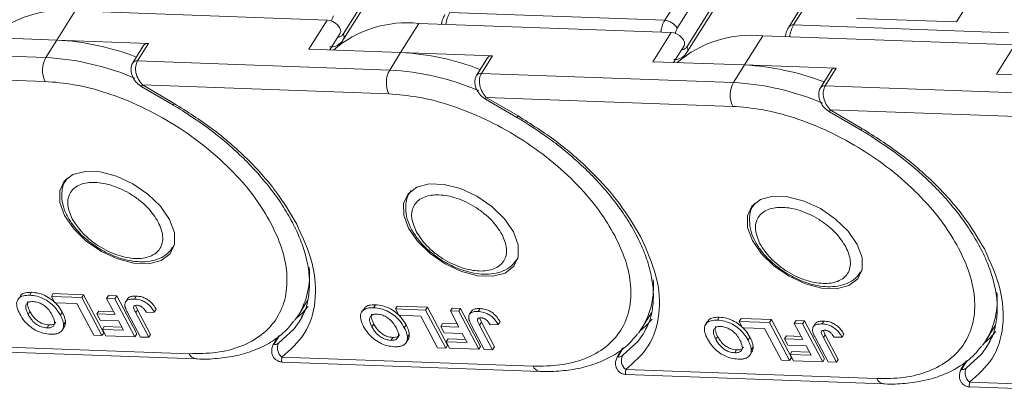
# Model space of a CAD drawing. Header units: millimetres. Extents: x 3455 to 3957, y 2 to 354.
# Tile 27 of 33: x 3802 to 3838, y 264 to 278. Entities that reach past the tile are written whole.
import ezdxf

# ---------------------------------------------------------------- set-up
doc = ezdxf.new("R2010")
doc.units = ezdxf.units.MM

msp = doc.modelspace()

# ---------------------------------------------------------------- linework, layer by layer
at = {"color": 7, "linetype": 'Continuous', "lineweight": 15}
for p, q in [((3838.02, 298.341), (3825.365, 278.152)), ((3825.825, 277.863), (3838.481, 298.053)), ((3842.542, 298.098), (3829.886, 277.908)), ((3830.065, 277.982), (3842.72, 298.171)), ((3826.3, 297.842), (3813.645, 277.653)), ((3813.657, 277.46), (3826.312, 297.65)), ((3838.833, 297.388), (3826.178, 277.199)), ((3826.19, 277.006), (3838.845, 297.196)), ((3837.131, 279.899), (3835.999, 278.093)), ((3803.208, 277.433), (3803.874, 278.496)), ((3803.874, 278.496), (3813.064, 278.163)), ((3813.064, 278.163), (3812.398, 277.1)), ((3825.365, 278.152), (3817.532, 278.436)), ((3832.364, 278.224), (3835.999, 278.093)), ((3815.741, 276.979), (3816.407, 278.042)), ((3816.407, 278.042), (3825.597, 277.709)), ((3837.898, 277.698), (3830.065, 277.982)), ((3799.865, 277.554), (3803.208, 277.433)), ((3803.208, 277.433), (3802.809, 276.796)), ((3806.552, 277.312), (3803.208, 277.433)), ((3813.154, 277.073), (3813.536, 277.682)), ((3825.597, 277.709), (3824.931, 276.646)), ((3828.274, 276.525), (3828.94, 277.588)), ((3828.94, 277.588), (3838.129, 277.255)), ((3802.809, 276.796), (3793.619, 277.129)), ((3806.373, 277.239), (3805.974, 276.601)), ((3806.152, 276.675), (3806.552, 277.312)), ((3812.398, 277.1), (3815.741, 276.979)), ((3825.687, 276.619), (3826.069, 277.228)), ((3838.129, 277.255), (3837.463, 276.192)), ((3815.741, 276.979), (3815.341, 276.342)), ((3819.085, 276.858), (3815.741, 276.979)), ((3818.906, 276.785), (3818.506, 276.147)), ((3818.685, 276.22), (3819.085, 276.858)), ((3815.341, 276.342), (3806.152, 276.675)), ((3824.931, 276.646), (3828.274, 276.525)), ((3828.274, 276.525), (3827.874, 275.887)), ((3831.617, 276.404), (3828.274, 276.525)), ((3831.218, 275.766), (3831.617, 276.404)), ((3793.798, 276.253), (3802.777, 275.927)), ((3827.874, 275.887), (3818.685, 276.22)), ((3831.439, 276.331), (3831.039, 275.693)), ((3837.463, 276.192), (3840.807, 276.071)), ((3806.303, 275.733), (3807.462, 275.057)), ((3806.33, 275.799), (3807.488, 275.123)), ((3806.33, 275.799), (3815.31, 275.473)), ((3840.407, 275.433), (3831.218, 275.766)), ((3818.836, 275.278), (3819.994, 274.603)), ((3818.863, 275.345), (3820.021, 274.669)), ((3818.863, 275.345), (3827.843, 275.019)), ((3831.369, 274.824), (3832.527, 274.149)), ((3831.396, 274.89), (3832.554, 274.215)), ((3831.396, 274.89), (3840.376, 274.565)), ((3803.551, 272.348), (3803.589, 272.404)), ((3803.583, 272.398), (3803.553, 272.351)), ((3816.084, 271.894), (3816.122, 271.95)), ((3816.116, 271.944), (3816.086, 271.897)), ((3828.617, 271.44), (3828.655, 271.496)), ((3828.648, 271.49), (3828.619, 271.443)), ((3807.457, 269.904), (3807.487, 269.951)), ((3819.99, 269.45), (3820.02, 269.497)), ((3832.523, 268.996), (3832.553, 269.043)), ((3802.221, 268.139), (3802.288, 268.245)), ((3803.015, 268.093), (3803.081, 268.199)), ((3803.015, 268.093), (3804.12, 268.053)), ((3803.137, 267.862), (3803.015, 268.093)), ((3803.081, 268.199), (3804.186, 268.159)), ((3804.186, 268.159), (3804.12, 268.053)), ((3804.186, 268.159), (3804.92, 266.774)), ((3805.022, 268.02), (3805.089, 268.126)), ((3805.089, 268.126), (3805.39, 268.116)), ((3805.39, 268.116), (3805.323, 268.009)), ((3805.39, 268.116), (3806.124, 266.73)), ((3806.1, 268.107), (3806.034, 268.001)), ((3803.941, 267.833), (3803.137, 267.862)), ((3804.552, 266.679), (3803.941, 267.833)), ((3804.12, 268.053), (3804.854, 266.668)), ((3805.022, 268.02), (3805.323, 268.009)), ((3805.333, 267.434), (3805.022, 268.02)), ((3805.323, 268.009), (3806.057, 266.624)), ((3805.801, 268.028), (3805.734, 267.922)), ((3806.092, 267.746), (3806.15, 267.609)), ((3812.016, 267.416), (3812.349, 267.946)), ((3814.754, 267.685), (3814.821, 267.791)), ((3815.548, 267.639), (3815.614, 267.745)), ((3815.614, 267.745), (3816.719, 267.705)), ((3802.161, 267.44), (3802.227, 267.546)), ((3803.405, 267.516), (3803.339, 267.41)), ((3804.736, 267.564), (3804.67, 267.458)), ((3804.792, 267.227), (3804.67, 267.458)), ((3804.67, 267.458), (3805.333, 267.434)), ((3804.736, 267.564), (3805.274, 267.545)), ((3806.257, 266.617), (3805.794, 267.49)), ((3806.083, 267.503), (3806.15, 267.609)), ((3806.083, 267.503), (3806.558, 266.606)), ((3806.15, 267.609), (3806.625, 266.712)), ((3806.47, 267.515), (3806.762, 267.522)), ((3806.829, 267.628), (3806.762, 267.522)), ((3812.016, 267.416), (3811.877, 267.216)), ((3812.16, 267.377), (3812.047, 267.175)), ((3814.387, 267.633), (3814.32, 267.527)), ((3815.548, 267.639), (3816.652, 267.599)), ((3815.67, 267.408), (3815.548, 267.639)), ((3816.473, 267.379), (3815.67, 267.408)), ((3817.085, 266.225), (3816.473, 267.379)), ((3816.719, 267.705), (3816.652, 267.599)), ((3816.652, 267.599), (3817.386, 266.214)), ((3816.719, 267.705), (3817.453, 266.32)), ((3817.555, 267.566), (3817.621, 267.672)), ((3817.555, 267.566), (3817.856, 267.555)), ((3817.865, 266.98), (3817.555, 267.566)), ((3817.621, 267.672), (3817.923, 267.661)), ((3817.923, 267.661), (3817.856, 267.555)), ((3817.856, 267.555), (3818.59, 266.17)), ((3817.923, 267.661), (3818.657, 266.276)), ((3818.334, 267.574), (3818.267, 267.468)), ((3818.633, 267.653), (3818.566, 267.547)), ((3824.549, 266.962), (3824.882, 267.492)), ((3802.853, 266.949), (3802.919, 267.055)), ((3803.522, 267.167), (3803.455, 267.06)), ((3805.455, 267.203), (3804.792, 267.227)), ((3805.634, 266.866), (3805.455, 267.203)), ((3814.693, 266.986), (3814.76, 267.092)), ((3815.938, 267.062), (3815.872, 266.956)), ((3817.269, 267.11), (3817.203, 267.004)), ((3817.269, 267.11), (3817.807, 267.091)), ((3818.79, 266.163), (3818.327, 267.036)), ((3818.616, 267.048), (3818.682, 267.155)), ((3818.616, 267.048), (3819.091, 266.152)), ((3818.625, 267.292), (3818.682, 267.155)), ((3818.682, 267.155), (3819.158, 266.258)), ((3819.003, 267.061), (3819.295, 267.068)), ((3819.362, 267.174), (3819.295, 267.068)), ((3826.92, 267.179), (3826.853, 267.073)), ((3827.287, 267.231), (3827.354, 267.337)), ((3828.081, 267.185), (3828.147, 267.291)), ((3828.081, 267.185), (3829.185, 267.145)), ((3828.203, 266.954), (3828.081, 267.185)), ((3828.147, 267.291), (3829.252, 267.251)), ((3829.252, 267.251), (3829.185, 267.145)), ((3829.185, 267.145), (3829.919, 265.759)), ((3829.252, 267.251), (3829.986, 265.866)), ((3830.088, 267.112), (3830.154, 267.218)), ((3830.088, 267.112), (3830.389, 267.101)), ((3830.398, 266.526), (3830.088, 267.112)), ((3830.154, 267.218), (3830.455, 267.207)), ((3830.455, 267.207), (3830.389, 267.101)), ((3830.389, 267.101), (3831.123, 265.716)), ((3830.455, 267.207), (3831.19, 265.822)), ((3830.867, 267.12), (3830.8, 267.014)), ((3831.166, 267.199), (3831.099, 267.093)), ((3837.082, 266.508), (3837.414, 267.038)), ((3803.411, 266.874), (3803.478, 266.981)), ((3804.854, 266.668), (3804.552, 266.679)), ((3804.92, 266.774), (3804.854, 266.668)), ((3804.937, 267), (3804.871, 266.894)), ((3804.993, 266.663), (3804.871, 266.894)), ((3804.871, 266.894), (3805.634, 266.866)), ((3804.937, 267), (3805.575, 266.977)), ((3806.057, 266.624), (3804.993, 266.663)), ((3806.124, 266.73), (3806.057, 266.624)), ((3806.625, 266.712), (3806.558, 266.606)), ((3811.159, 266.408), (3811.324, 266.671)), ((3816.055, 266.713), (3815.988, 266.606)), ((3817.325, 266.773), (3817.203, 267.004)), ((3817.203, 267.004), (3817.865, 266.98)), ((3817.988, 266.749), (3817.325, 266.773)), ((3818.167, 266.412), (3817.988, 266.749)), ((3824.549, 266.962), (3824.41, 266.762)), ((3824.693, 266.922), (3824.579, 266.721)), ((3829.006, 266.925), (3828.203, 266.954)), ((3829.618, 265.77), (3829.006, 266.925)), ((3829.802, 266.656), (3829.735, 266.55)), ((3829.802, 266.656), (3830.339, 266.637)), ((3831.149, 266.594), (3831.215, 266.701)), ((3831.158, 266.838), (3831.215, 266.701)), ((3831.215, 266.701), (3831.69, 265.804)), ((3831.895, 266.72), (3831.828, 266.614)), ((3808.034, 266.009), (3798.881, 266.341)), ((3806.558, 266.606), (3806.257, 266.617)), ((3811.285, 266.642), (3811.11, 266.361)), ((3811.11, 266.361), (3811.159, 266.408)), ((3811.16, 266.548), (3811.225, 266.545)), ((3815.385, 266.495), (3815.452, 266.601)), ((3815.944, 266.42), (3816.011, 266.527)), ((3817.453, 266.32), (3817.386, 266.214)), ((3817.47, 266.546), (3817.403, 266.439)), ((3817.526, 266.209), (3817.403, 266.439)), ((3817.403, 266.439), (3818.167, 266.412)), ((3817.47, 266.546), (3818.108, 266.523)), ((3827.226, 266.532), (3827.293, 266.638)), ((3828.471, 266.608), (3828.404, 266.502)), ((3829.858, 266.319), (3829.735, 266.55)), ((3829.735, 266.55), (3830.398, 266.526)), ((3830.521, 266.295), (3829.858, 266.319)), ((3830.699, 265.958), (3830.521, 266.295)), ((3831.323, 265.709), (3830.86, 266.582)), ((3831.149, 266.594), (3831.624, 265.698)), ((3831.536, 266.607), (3831.828, 266.614)), ((3837.082, 266.508), (3836.943, 266.308)), ((3837.226, 266.468), (3837.112, 266.267)), ((3798.895, 266.16), (3808.278, 265.82)), ((3817.386, 266.214), (3817.085, 266.225)), ((3818.59, 266.17), (3817.526, 266.209)), ((3818.657, 266.276), (3818.59, 266.17)), ((3819.091, 266.152), (3818.79, 266.163)), ((3819.158, 266.258), (3819.091, 266.152)), ((3823.818, 266.187), (3823.642, 265.907)), ((3823.642, 265.907), (3823.692, 265.954)), ((3823.692, 265.954), (3823.857, 266.217)), ((3823.693, 266.094), (3823.758, 266.091)), ((3827.918, 266.041), (3827.985, 266.147)), ((3828.477, 265.966), (3828.543, 266.072)), ((3828.588, 266.259), (3828.521, 266.152)), ((3830.003, 266.092), (3829.936, 265.985)), ((3830.059, 265.754), (3829.936, 265.985)), ((3829.936, 265.985), (3830.699, 265.958)), ((3830.003, 266.092), (3830.641, 266.068)), ((3820.566, 265.555), (3811.414, 265.887)), ((3811.428, 265.706), (3820.811, 265.366)), ((3829.919, 265.759), (3829.618, 265.77)), ((3829.986, 265.866), (3829.919, 265.759)), ((3831.123, 265.716), (3830.059, 265.754)), ((3831.19, 265.822), (3831.123, 265.716)), ((3831.624, 265.698), (3831.323, 265.709)), ((3831.69, 265.804), (3831.624, 265.698)), ((3836.351, 265.733), (3836.175, 265.453)), ((3836.225, 265.5), (3836.389, 265.762)), ((3836.226, 265.639), (3836.29, 265.637)), ((3833.099, 265.101), (3823.947, 265.432)), ((3823.961, 265.252), (3833.343, 264.912)), ((3836.175, 265.453), (3836.225, 265.5)), ((3845.632, 264.647), (3836.48, 264.978)), ((3836.494, 264.798), (3845.876, 264.458))]:
    msp.add_line(p, q, dxfattribs=at)
at = {"color": 7, "linetype": 'Continuous', "lineweight": 15, "flags": 128}
for points in [[(3813.536, 277.682), (3813.555, 277.734), (3813.55, 277.81), (3813.514, 277.892), (3813.451, 277.974), (3813.366, 278.048), (3813.267, 278.108), (3813.163, 278.147), (3813.064, 278.163)], [(3826.069, 277.228), (3826.088, 277.28), (3826.082, 277.356), (3826.047, 277.438), (3825.984, 277.52), (3825.899, 277.594), (3825.8, 277.654), (3825.696, 277.693), (3825.597, 277.709)], [(3803.494, 271.037), (3803.319, 271.511), (3803.313, 271.94), (3803.477, 272.291), (3803.797, 272.534), (3804.247, 272.651), (3804.791, 272.631), (3805.385, 272.477), (3805.98, 272.2), (3806.529, 271.824), (3806.987, 271.378), (3807.317, 270.899), (3807.492, 270.426), (3807.497, 269.996), (3807.334, 269.646), (3807.014, 269.402), (3806.564, 269.286), (3806.02, 269.305), (3805.426, 269.46), (3804.831, 269.736), (3804.282, 270.113), (3803.824, 270.558), (3803.494, 271.037)], [(3816.027, 270.583), (3815.852, 271.057), (3815.846, 271.486), (3816.01, 271.837), (3816.33, 272.08), (3816.78, 272.197), (3817.324, 272.177), (3817.917, 272.023), (3818.513, 271.746), (3819.062, 271.37), (3819.52, 270.924), (3819.849, 270.445), (3820.024, 269.972), (3820.03, 269.542), (3819.867, 269.192), (3819.547, 268.948), (3819.097, 268.831), (3818.553, 268.851), (3817.959, 269.006), (3817.363, 269.282), (3816.815, 269.659), (3816.357, 270.104), (3816.027, 270.583)], [(3828.56, 270.129), (3828.385, 270.603), (3828.379, 271.032), (3828.543, 271.383), (3828.862, 271.626), (3829.312, 271.743), (3829.856, 271.723), (3830.45, 271.568), (3831.046, 271.292), (3831.595, 270.915), (3832.053, 270.47), (3832.382, 269.991), (3832.557, 269.517), (3832.563, 269.088), (3832.399, 268.737), (3832.08, 268.494), (3831.63, 268.377), (3831.086, 268.397), (3830.492, 268.551), (3829.896, 268.828), (3829.347, 269.205), (3828.89, 269.65), (3828.56, 270.129)], [(3807.489, 269.96), (3807.483, 269.947), (3807.444, 269.883)], [(3820.022, 269.505), (3820.015, 269.493), (3819.977, 269.429)], [(3832.555, 269.051), (3832.548, 269.039), (3832.51, 268.975)], [(3812.37, 267.725), (3812.153, 267.488), (3811.94, 267.301)], [(3812.047, 267.175), (3811.858, 266.913), (3811.293, 266.395)], [(3824.903, 267.271), (3824.686, 267.034), (3824.472, 266.847)], [(3824.579, 266.721), (3824.391, 266.459), (3823.826, 265.941)], [(3837.436, 266.817), (3837.219, 266.58), (3837.005, 266.393)], [(3811.099, 266.34), (3811.106, 266.355), (3811.11, 266.361)], [(3837.112, 266.267), (3836.924, 266.005), (3836.359, 265.487)], [(3823.632, 265.886), (3823.639, 265.901), (3823.642, 265.907)], [(3836.164, 265.432), (3836.172, 265.447), (3836.175, 265.453)]]:
    msp.add_lwpolyline(points, dxfattribs=at)
at = {"color": 7, "linetype": 'Continuous', "lineweight": 15}
for centre, radius, start, end in [((3803.443, 274.394), 4.124, 83.9906, 130.6764), ((3818.459, 277.893), 1.074, 149.6683, 173.9687), ((3826.292, 277.609), 1.074, 149.6683, 173.9687), ((3825.317, 277.564), 0.59, 30.5277, 85.3168), ((3815.975, 273.94), 4.124, 83.9906, 130.6764), ((3830.037, 277.795), 0.189, 81.5987, 143.2182), ((3830.992, 277.439), 1.074, 149.6683, 173.9687), ((3802.71, 267.986), 9.461, 68.9558, 86.9833), ((3813.484, 277.546), 0.193, 333.9227, 33.5162), ((3828.508, 273.486), 4.124, 83.9906, 130.6764), ((3806.524, 277.126), 0.188, 81.3895, 143.1446), ((3826.016, 277.092), 0.193, 333.9227, 33.5162), ((3803.631, 276.331), 0.944, 150.5277, 205.3168), ((3802.289, 267.192), 9.618, 66.9692, 86.9044), ((3815.243, 267.532), 9.461, 68.9558, 86.9833), ((3819.056, 276.672), 0.188, 81.3895, 143.1446), ((3806.124, 276.489), 0.188, 81.3895, 143.1446), ((3816.163, 275.877), 0.944, 150.5277, 205.3168), ((3814.822, 266.738), 9.618, 66.9692, 86.9044), ((3827.776, 267.077), 9.461, 68.9558, 86.9833), ((3831.589, 276.218), 0.188, 81.3895, 143.1446), ((3818.657, 276.035), 0.188, 81.3895, 143.1446), ((3806.445, 275.713), 0.143, 143.31, 172.2466), ((3828.696, 275.423), 0.944, 150.5277, 205.3168), ((3827.355, 266.283), 9.618, 66.9692, 86.9044), ((3831.19, 275.581), 0.188, 81.3895, 143.1446), ((3818.978, 275.259), 0.143, 143.31, 172.2466), ((3807.603, 275.038), 0.142, 143.2791, 172.2914), ((3820.135, 274.584), 0.142, 143.2791, 172.2914), ((3831.511, 274.805), 0.143, 143.31, 172.2466), ((3832.668, 274.13), 0.142, 143.2791, 172.2914), ((3809.559, 268.886), 2.863, 329.115, 5.2586), ((3822.092, 268.432), 2.863, 329.115, 5.2586), ((3834.625, 267.978), 2.863, 329.115, 5.2586), ((3811.664, 266.215), 0.412, 154.0164, 232.7334), ((3808.32, 266.127), 0.309, 202.3214, 262.0007), ((3824.196, 265.761), 0.412, 154.0164, 232.7334), ((3820.853, 265.672), 0.309, 202.3214, 262.0007), ((3836.729, 265.306), 0.412, 154.0164, 232.7334), ((3833.385, 265.218), 0.309, 202.3214, 262.0007)]:
    msp.add_arc(centre, radius, start, end, dxfattribs=at)
for points, knots in [([(3813.225, 278.123), (3813.225, 278.124), (3813.227, 278.151), (3813.245, 278.223), (3813.274, 278.28), (3813.292, 278.318)], [0, 0, 0, 0, 0.0115148, 0.3604191, 1, 1, 1, 1]), ([(3817.356, 278.361), (3817.333, 278.322), (3817.279, 278.229), (3817.242, 278.106), (3817.234, 278.026), (3817.232, 278.012)], [0, 0, 0, 0, 0.368352, 0.890348, 1, 1, 1, 1]), ([(3825.758, 277.669), (3825.758, 277.67), (3825.76, 277.697), (3825.778, 277.769), (3825.807, 277.826), (3825.825, 277.863)], [0, 0, 0, 0, 0.0115148, 0.3604191, 1, 1, 1, 1]), ([(3829.889, 277.906), (3829.866, 277.868), (3829.812, 277.775), (3829.774, 277.652), (3829.766, 277.572), (3829.765, 277.558)], [0, 0, 0, 0, 0.368352, 0.890348, 1, 1, 1, 1]), ([(3813.16, 277.183), (3813.197, 277.181), (3813.309, 277.173), (3813.485, 277.262), (3813.608, 277.372), (3813.65, 277.452), (3813.655, 277.462)], [0, 0, 0, 0, 0.182978, 0.55698, 0.945242, 1, 1, 1, 1]), ([(3813.645, 277.653), (3813.622, 277.623), (3813.587, 277.577), (3813.53, 277.55), (3813.489, 277.543), (3813.464, 277.55), (3813.455, 277.552)], [0, 0, 0, 0, 0.408658, 0.63042, 0.853351, 1, 1, 1, 1]), ([(3826.178, 277.199), (3826.155, 277.169), (3826.119, 277.123), (3826.062, 277.096), (3826.022, 277.089), (3825.997, 277.095), (3825.987, 277.098)], [0, 0, 0, 0, 0.408658, 0.63042, 0.853351, 1, 1, 1, 1]), ([(3825.693, 276.729), (3825.73, 276.727), (3825.842, 276.719), (3826.018, 276.808), (3826.141, 276.918), (3826.182, 276.998), (3826.188, 277.008)], [0, 0, 0, 0, 0.182978, 0.55698, 0.945242, 1, 1, 1, 1]), ([(3805.977, 276.606), (3805.956, 276.566), (3805.917, 276.487), (3805.907, 276.347), (3805.928, 276.211), (3805.99, 276.046), (3806.11, 275.868), (3806.24, 275.777), (3806.303, 275.733)], [0, 0, 0, 0, 0.145882, 0.286599, 0.419479, 0.544966, 0.779193, 1, 1, 1, 1]), ([(3806.152, 276.675), (3806.137, 276.646), (3806.106, 276.589), (3806.082, 276.483), (3806.075, 276.366), (3806.096, 276.199), (3806.171, 275.989), (3806.278, 275.861), (3806.33, 275.799)], [0, 0, 0, 0, 0.115349, 0.234722, 0.358791, 0.488149, 0.751597, 1, 1, 1, 1]), ([(3818.509, 276.152), (3818.489, 276.112), (3818.45, 276.033), (3818.44, 275.893), (3818.461, 275.756), (3818.523, 275.592), (3818.643, 275.414), (3818.773, 275.323), (3818.836, 275.278)], [0, 0, 0, 0, 0.145882, 0.286599, 0.419479, 0.544966, 0.779193, 1, 1, 1, 1]), ([(3818.685, 276.22), (3818.67, 276.192), (3818.639, 276.135), (3818.615, 276.029), (3818.608, 275.912), (3818.629, 275.744), (3818.704, 275.535), (3818.811, 275.407), (3818.863, 275.345)], [0, 0, 0, 0, 0.115349, 0.234722, 0.358791, 0.488149, 0.751597, 1, 1, 1, 1]), ([(3811.014, 270.765), (3810.835, 271.068), (3810.468, 271.693), (3809.666, 272.628), (3808.677, 273.536), (3807.528, 274.355), (3806.289, 275.032), (3805.041, 275.526), (3803.85, 275.84), (3803.128, 275.899), (3802.777, 275.927)], [0, 0, 0, 0, 0.116516, 0.2400113, 0.3686408, 0.5, 0.6313592, 0.7599887, 0.883484, 1, 1, 1, 1]), ([(3831.042, 275.698), (3831.022, 275.658), (3830.983, 275.579), (3830.972, 275.439), (3830.994, 275.302), (3831.056, 275.138), (3831.176, 274.96), (3831.306, 274.869), (3831.369, 274.824)], [0, 0, 0, 0, 0.145882, 0.286599, 0.419479, 0.544966, 0.779193, 1, 1, 1, 1]), ([(3831.218, 275.766), (3831.203, 275.738), (3831.172, 275.681), (3831.147, 275.575), (3831.141, 275.458), (3831.162, 275.29), (3831.237, 275.081), (3831.344, 274.953), (3831.396, 274.89)], [0, 0, 0, 0, 0.115349, 0.234722, 0.358791, 0.488149, 0.751597, 1, 1, 1, 1]), ([(3823.547, 270.311), (3823.368, 270.614), (3823, 271.238), (3822.199, 272.174), (3821.21, 273.082), (3820.06, 273.901), (3818.822, 274.578), (3817.574, 275.072), (3816.383, 275.386), (3815.661, 275.445), (3815.31, 275.473)], [0, 0, 0, 0, 0.116516, 0.240011, 0.368641, 0.5, 0.631359, 0.759989, 0.883484, 1, 1, 1, 1]), ([(3807.462, 275.057), (3807.463, 275.056), (3807.588, 274.988), (3807.709, 274.911), (3807.829, 274.835)], [0, 0, 0, 0, 0.008292, 1, 1, 1, 1]), ([(3807.488, 275.123), (3807.96, 274.826), (3808.913, 274.225), (3810.163, 273.128), (3811.229, 271.946), (3811.714, 271.133), (3811.954, 270.731)], [0, 0, 0, 0, 0.247221, 0.5, 0.752779, 1, 1, 1, 1]), ([(3836.079, 269.857), (3835.901, 270.16), (3835.533, 270.784), (3834.731, 271.72), (3833.743, 272.627), (3832.593, 273.447), (3831.355, 274.124), (3830.107, 274.618), (3828.916, 274.932), (3828.193, 274.991), (3827.843, 275.019)], [0, 0, 0, 0, 0.116516, 0.240011, 0.368641, 0.5, 0.631359, 0.759989, 0.883484, 1, 1, 1, 1]), ([(3807.829, 274.835), (3808.155, 274.62), (3808.612, 274.318), (3809.238, 273.825), (3809.743, 273.389), (3810.294, 272.849), (3810.811, 272.269), (3811.28, 271.655), (3811.681, 271.023), (3812.004, 270.387), (3812.24, 269.759), (3812.385, 269.149), (3812.437, 268.563), (3812.382, 268.008), (3812.284, 267.603), (3812.164, 267.408), (3812.136, 267.363)], [0, 0, 0, 0, 0.099411, 0.13948, 0.205553, 0.273369, 0.345265, 0.419303, 0.494739, 0.571068, 0.648106, 0.725987, 0.805268, 0.887178, 0.973917, 1, 1, 1, 1]), ([(3819.994, 274.603), (3819.996, 274.602), (3820.121, 274.534), (3820.242, 274.457), (3820.362, 274.381)], [0, 0, 0, 0, 0.008292, 1, 1, 1, 1]), ([(3820.021, 274.669), (3820.492, 274.372), (3821.445, 273.771), (3822.696, 272.674), (3823.762, 271.492), (3824.247, 270.679), (3824.487, 270.277)], [0, 0, 0, 0, 0.247221, 0.5, 0.752779, 1, 1, 1, 1]), ([(3820.362, 274.381), (3820.688, 274.166), (3821.145, 273.864), (3821.771, 273.371), (3822.276, 272.935), (3822.827, 272.395), (3823.344, 271.815), (3823.812, 271.201), (3824.214, 270.569), (3824.536, 269.933), (3824.773, 269.305), (3824.918, 268.695), (3824.97, 268.109), (3824.915, 267.554), (3824.817, 267.149), (3824.697, 266.954), (3824.669, 266.909)], [0, 0, 0, 0, 0.099411, 0.13948, 0.205553, 0.273369, 0.345265, 0.419303, 0.494739, 0.571068, 0.648106, 0.725987, 0.805268, 0.887178, 0.973917, 1, 1, 1, 1]), ([(3832.554, 274.215), (3833.025, 273.918), (3833.978, 273.317), (3835.229, 272.22), (3836.295, 271.038), (3836.78, 270.225), (3837.019, 269.823)], [0, 0, 0, 0, 0.247221, 0.5, 0.752779, 1, 1, 1, 1]), ([(3832.527, 274.149), (3832.528, 274.148), (3832.654, 274.08), (3832.775, 274.003), (3832.895, 273.927)], [0, 0, 0, 0, 0.008292, 1, 1, 1, 1]), ([(3832.895, 273.927), (3833.22, 273.711), (3833.677, 273.41), (3834.303, 272.916), (3834.809, 272.481), (3835.36, 271.941), (3835.877, 271.361), (3836.345, 270.747), (3836.747, 270.115), (3837.069, 269.479), (3837.306, 268.851), (3837.451, 268.241), (3837.503, 267.655), (3837.448, 267.1), (3837.35, 266.695), (3837.23, 266.5), (3837.202, 266.455)], [0, 0, 0, 0, 0.099411, 0.13948, 0.205553, 0.273369, 0.345265, 0.419303, 0.494739, 0.571068, 0.648106, 0.725987, 0.805268, 0.887178, 0.973917, 1, 1, 1, 1]), ([(3803.559, 272.343), (3803.546, 272.327), (3803.438, 272.199), (3803.378, 271.885), (3803.404, 271.474), (3803.544, 271.084), (3803.746, 270.747), (3803.986, 270.456), (3804.289, 270.155), (3804.551, 269.975), (3804.713, 269.863)], [0, 0, 0, 0, 0.023534, 0.191969, 0.344559, 0.483374, 0.621478, 0.726947, 0.831415, 1, 1, 1, 1]), ([(3803.772, 270.919), (3803.701, 271.092), (3803.591, 271.36), (3803.615, 271.676), (3803.701, 271.889), (3803.854, 272.06), (3804.131, 272.213), (3804.587, 272.281), (3805.133, 272.177), (3805.587, 271.997), (3805.932, 271.808), (3806.251, 271.58), (3806.617, 271.25), (3806.792, 270.98), (3806.905, 270.805)], [0, 0, 0, 0, 0.119721, 0.184895, 0.25, 0.315174, 0.380279, 0.5, 0.619721, 0.684895, 0.75, 0.815174, 0.880279, 1, 1, 1, 1]), ([(3816.092, 271.889), (3816.078, 271.873), (3815.97, 271.745), (3815.911, 271.431), (3815.937, 271.02), (3816.077, 270.63), (3816.279, 270.293), (3816.518, 270.002), (3816.822, 269.701), (3817.084, 269.52), (3817.245, 269.409)], [0, 0, 0, 0, 0.023534, 0.191969, 0.344559, 0.483374, 0.621478, 0.726947, 0.831415, 1, 1, 1, 1]), ([(3816.305, 270.465), (3816.234, 270.638), (3816.124, 270.906), (3816.148, 271.222), (3816.233, 271.434), (3816.387, 271.606), (3816.664, 271.759), (3817.12, 271.827), (3817.666, 271.723), (3818.12, 271.543), (3818.465, 271.353), (3818.784, 271.126), (3819.15, 270.796), (3819.325, 270.526), (3819.438, 270.351)], [0, 0, 0, 0, 0.119721, 0.184895, 0.25, 0.315174, 0.380279, 0.5, 0.619721, 0.684895, 0.75, 0.815174, 0.880279, 1, 1, 1, 1]), ([(3828.624, 271.434), (3828.611, 271.419), (3828.503, 271.291), (3828.444, 270.977), (3828.47, 270.566), (3828.61, 270.176), (3828.812, 269.839), (3829.051, 269.548), (3829.355, 269.247), (3829.617, 269.066), (3829.778, 268.955)], [0, 0, 0, 0, 0.023534, 0.191969, 0.344559, 0.483374, 0.621478, 0.726947, 0.831415, 1, 1, 1, 1]), ([(3828.838, 270.01), (3828.767, 270.184), (3828.656, 270.452), (3828.68, 270.768), (3828.766, 270.98), (3828.92, 271.151), (3829.197, 271.305), (3829.652, 271.373), (3830.199, 271.269), (3830.653, 271.089), (3830.997, 270.899), (3831.316, 270.672), (3831.683, 270.342), (3831.858, 270.072), (3831.971, 269.897)], [0, 0, 0, 0, 0.119721, 0.184895, 0.25, 0.315174, 0.380279, 0.5, 0.619721, 0.684895, 0.75, 0.815174, 0.880279, 1, 1, 1, 1]), ([(3806.905, 270.805), (3806.977, 270.632), (3807.087, 270.364), (3807.063, 270.048), (3806.977, 269.835), (3806.823, 269.664), (3806.547, 269.51), (3806.091, 269.443), (3805.544, 269.547), (3805.091, 269.727), (3804.746, 269.916), (3804.427, 270.144), (3804.061, 270.474), (3803.886, 270.744), (3803.772, 270.919)], [0, 0, 0, 0, 0.119721, 0.184895, 0.25, 0.315174, 0.380279, 0.5, 0.619721, 0.684895, 0.75, 0.815174, 0.880279, 1, 1, 1, 1]), ([(3808.034, 266.009), (3808.367, 266.013), (3809.054, 266.02), (3809.953, 266.258), (3810.716, 266.679), (3811.271, 267.292), (3811.58, 268.058), (3811.626, 268.929), (3811.449, 269.841), (3811.156, 270.463), (3811.014, 270.765)], [0, 0, 0, 0, 0.116516, 0.240011, 0.368641, 0.5, 0.631359, 0.759989, 0.883484, 1, 1, 1, 1]), ([(3811.954, 270.731), (3812.172, 270.244), (3812.616, 269.254), (3812.689, 267.883), (3812.331, 266.694), (3811.716, 266.153), (3811.414, 265.887)], [0, 0, 0, 0, 0.245823, 0.5, 0.754177, 1, 1, 1, 1]), ([(3819.438, 270.351), (3819.509, 270.178), (3819.62, 269.91), (3819.596, 269.594), (3819.51, 269.381), (3819.356, 269.21), (3819.079, 269.056), (3818.624, 268.989), (3818.077, 269.093), (3817.623, 269.273), (3817.279, 269.462), (3816.96, 269.69), (3816.593, 270.02), (3816.418, 270.29), (3816.305, 270.465)], [0, 0, 0, 0, 0.119721, 0.184895, 0.25, 0.315174, 0.380279, 0.5, 0.619721, 0.684895, 0.75, 0.815174, 0.880279, 1, 1, 1, 1]), ([(3820.566, 265.555), (3820.9, 265.559), (3821.587, 265.566), (3822.486, 265.804), (3823.249, 266.225), (3823.804, 266.838), (3824.113, 267.604), (3824.159, 268.474), (3823.981, 269.387), (3823.689, 270.009), (3823.547, 270.311)], [0, 0, 0, 0, 0.116516, 0.240011, 0.368641, 0.5, 0.631359, 0.759989, 0.883484, 1, 1, 1, 1]), ([(3824.487, 270.277), (3824.705, 269.79), (3825.149, 268.8), (3825.222, 267.429), (3824.864, 266.24), (3824.249, 265.699), (3823.947, 265.432)], [0, 0, 0, 0, 0.245823, 0.5, 0.754177, 1, 1, 1, 1]), ([(3804.713, 269.863), (3804.896, 269.76), (3805.153, 269.615), (3805.546, 269.473), (3805.874, 269.389), (3806.248, 269.348), (3806.615, 269.369), (3806.96, 269.468), (3807.253, 269.635), (3807.375, 269.807), (3807.428, 269.884)], [0, 0, 0, 0, 0.182489, 0.255758, 0.375309, 0.49613, 0.623761, 0.755678, 0.892313, 1, 1, 1, 1]), ([(3831.971, 269.897), (3832.042, 269.724), (3832.152, 269.456), (3832.128, 269.14), (3832.043, 268.927), (3831.889, 268.756), (3831.612, 268.602), (3831.156, 268.535), (3830.61, 268.639), (3830.156, 268.819), (3829.811, 269.008), (3829.492, 269.235), (3829.126, 269.565), (3828.951, 269.836), (3828.838, 270.01)], [0, 0, 0, 0, 0.119721, 0.184895, 0.25, 0.315174, 0.380279, 0.5, 0.619721, 0.684895, 0.75, 0.815174, 0.880279, 1, 1, 1, 1]), ([(3833.099, 265.101), (3833.433, 265.104), (3834.12, 265.112), (3835.019, 265.35), (3835.782, 265.771), (3836.336, 266.384), (3836.646, 267.15), (3836.692, 268.02), (3836.514, 268.933), (3836.222, 269.555), (3836.079, 269.857)], [0, 0, 0, 0, 0.116516, 0.240011, 0.368641, 0.5, 0.631359, 0.759989, 0.883484, 1, 1, 1, 1]), ([(3837.019, 269.823), (3837.238, 269.336), (3837.682, 268.346), (3837.754, 266.975), (3837.397, 265.786), (3836.782, 265.244), (3836.48, 264.978)], [0, 0, 0, 0, 0.245823, 0.5, 0.754177, 1, 1, 1, 1]), ([(3817.245, 269.409), (3817.429, 269.305), (3817.686, 269.161), (3818.079, 269.019), (3818.407, 268.935), (3818.781, 268.893), (3819.148, 268.915), (3819.493, 269.014), (3819.786, 269.181), (3819.907, 269.353), (3819.961, 269.429)], [0, 0, 0, 0, 0.182489, 0.255758, 0.375309, 0.49613, 0.623761, 0.755678, 0.892313, 1, 1, 1, 1]), ([(3829.778, 268.955), (3829.962, 268.851), (3830.219, 268.706), (3830.612, 268.565), (3830.94, 268.48), (3831.314, 268.439), (3831.68, 268.461), (3832.025, 268.56), (3832.318, 268.726), (3832.44, 268.899), (3832.494, 268.975)], [0, 0, 0, 0, 0.182489, 0.255758, 0.375309, 0.49613, 0.623761, 0.755678, 0.892313, 1, 1, 1, 1]), ([(3801.856, 267.458), (3801.821, 267.532), (3801.75, 267.681), (3801.732, 267.892), (3801.819, 268.047), (3801.991, 268.134), (3802.142, 268.137), (3802.221, 268.139)], [0, 0, 0, 0, 0.204609, 0.411109, 0.621842, 0.801311, 1, 1, 1, 1]), ([(3801.867, 268.079), (3801.878, 268.104), (3801.911, 268.176), (3802.061, 268.238), (3802.21, 268.243), (3802.288, 268.245)], [0, 0, 0, 0, 0.1949687, 0.5770266, 1, 1, 1, 1]), ([(3802.221, 268.139), (3802.308, 268.131), (3802.484, 268.115), (3802.76, 268.005), (3803, 267.844), (3803.202, 267.641), (3803.29, 267.493), (3803.339, 267.41)], [0, 0, 0, 0, 0.205416, 0.413489, 0.592452, 0.772931, 1, 1, 1, 1]), ([(3802.288, 268.245), (3802.375, 268.237), (3802.55, 268.222), (3802.827, 268.111), (3803.066, 267.95), (3803.268, 267.748), (3803.356, 267.599), (3803.405, 267.516)], [0, 0, 0, 0, 0.205416, 0.413489, 0.592452, 0.772931, 1, 1, 1, 1]), ([(3805.806, 268.025), (3805.81, 268.032), (3805.832, 268.069), (3805.933, 268.103), (3806.04, 268.106), (3806.1, 268.107)], [0, 0, 0, 0, 0.097001, 0.491343, 1, 1, 1, 1]), ([(3806.1, 268.107), (3806.168, 268.101), (3806.283, 268.091), (3806.459, 268.019), (3806.608, 267.919), (3806.738, 267.783), (3806.797, 267.682), (3806.829, 267.628)], [0, 0, 0, 0, 0.24093, 0.409491, 0.578642, 0.775105, 1, 1, 1, 1]), ([(3802.161, 267.44), (3802.125, 267.515), (3802.07, 267.633), (3802.072, 267.779), (3802.132, 267.864), (3802.23, 267.907), (3802.309, 267.908), (3802.344, 267.908)], [0, 0, 0, 0, 0.3192639, 0.5046241, 0.6908579, 0.8645927, 1, 1, 1, 1]), ([(3802.227, 267.546), (3802.194, 267.62), (3802.14, 267.737), (3802.132, 267.862), (3802.161, 267.898), (3802.168, 267.907)], [0, 0, 0, 0, 0.565688, 0.894119, 1, 1, 1, 1]), ([(3802.344, 267.908), (3802.404, 267.901), (3802.511, 267.889), (3802.677, 267.812), (3802.817, 267.713), (3802.947, 267.575), (3803.007, 267.472), (3803.042, 267.412)], [0, 0, 0, 0, 0.213943, 0.387352, 0.56015, 0.741367, 1, 1, 1, 1]), ([(3805.689, 267.752), (3805.687, 267.786), (3805.685, 267.861), (3805.744, 267.945), (3805.863, 267.999), (3805.972, 268), (3806.034, 268.001)], [0, 0, 0, 0, 0.206429, 0.456722, 0.693973, 1, 1, 1, 1]), ([(3805.794, 267.49), (3805.784, 267.509), (3805.765, 267.546), (3805.742, 267.595), (3805.723, 267.639), (3805.709, 267.677), (3805.696, 267.715), (3805.691, 267.74), (3805.689, 267.752)], [0, 0, 0, 0, 0.20827, 0.416707, 0.561481, 0.706573, 0.852825, 1, 1, 1, 1]), ([(3806.083, 267.503), (3806.066, 267.537), (3806.031, 267.605), (3806, 267.69), (3806.015, 267.741), (3806.051, 267.765), (3806.095, 267.772), (3806.127, 267.771), (3806.137, 267.771)], [0, 0, 0, 0, 0.272224, 0.546623, 0.659126, 0.771081, 0.934792, 1, 1, 1, 1]), ([(3806.034, 268.001), (3806.101, 267.995), (3806.216, 267.984), (3806.392, 267.913), (3806.542, 267.813), (3806.672, 267.677), (3806.731, 267.576), (3806.762, 267.522)], [0, 0, 0, 0, 0.24093, 0.409491, 0.578642, 0.775105, 1, 1, 1, 1]), ([(3806.137, 267.771), (3806.15, 267.77), (3806.176, 267.768), (3806.215, 267.758), (3806.25, 267.745), (3806.281, 267.73), (3806.311, 267.711), (3806.329, 267.696), (3806.338, 267.689)], [0, 0, 0, 0, 0.199415, 0.404779, 0.549305, 0.697938, 0.847272, 1, 1, 1, 1]), ([(3814.4, 267.625), (3814.411, 267.65), (3814.444, 267.722), (3814.593, 267.784), (3814.742, 267.789), (3814.821, 267.791)], [0, 0, 0, 0, 0.1949687, 0.5770266, 1, 1, 1, 1]), ([(3814.821, 267.791), (3814.908, 267.783), (3815.083, 267.768), (3815.36, 267.657), (3815.599, 267.496), (3815.801, 267.294), (3815.889, 267.145), (3815.938, 267.062)], [0, 0, 0, 0, 0.205416, 0.413489, 0.592452, 0.772931, 1, 1, 1, 1]), ([(3802.979, 266.718), (3802.891, 266.726), (3802.716, 266.742), (3802.437, 266.855), (3802.196, 267.019), (3801.993, 267.225), (3801.905, 267.374), (3801.856, 267.458)], [0, 0, 0, 0, 0.203933, 0.41017, 0.593215, 0.773531, 1, 1, 1, 1]), ([(3802.853, 266.949), (3802.786, 266.957), (3802.672, 266.97), (3802.503, 267.052), (3802.358, 267.16), (3802.243, 267.296), (3802.187, 267.394), (3802.161, 267.44)], [0, 0, 0, 0, 0.241919, 0.409044, 0.576174, 0.800887, 1, 1, 1, 1]), ([(3802.919, 267.055), (3802.852, 267.063), (3802.739, 267.076), (3802.57, 267.158), (3802.425, 267.266), (3802.31, 267.402), (3802.254, 267.5), (3802.227, 267.546)], [0, 0, 0, 0, 0.241919, 0.409044, 0.576174, 0.800887, 1, 1, 1, 1]), ([(3803.042, 267.412), (3803.078, 267.337), (3803.133, 267.22), (3803.131, 267.077), (3803.073, 266.994), (3802.974, 266.951), (3802.892, 266.95), (3802.853, 266.949)], [0, 0, 0, 0, 0.319417, 0.499226, 0.680002, 0.847806, 1, 1, 1, 1]), ([(3803.339, 267.41), (3803.348, 267.392), (3803.368, 267.355), (3803.393, 267.297), (3803.417, 267.239), (3803.436, 267.178), (3803.451, 267.118), (3803.454, 267.08), (3803.455, 267.06)], [0, 0, 0, 0, 0.15395, 0.308181, 0.478699, 0.649961, 0.824203, 1, 1, 1, 1]), ([(3803.405, 267.516), (3803.415, 267.498), (3803.434, 267.461), (3803.46, 267.404), (3803.484, 267.345), (3803.503, 267.284), (3803.517, 267.224), (3803.52, 267.186), (3803.522, 267.167)], [0, 0, 0, 0, 0.15395, 0.308181, 0.478699, 0.649961, 0.824203, 1, 1, 1, 1]), ([(3806.338, 267.689), (3806.35, 267.678), (3806.374, 267.655), (3806.401, 267.622), (3806.422, 267.593), (3806.439, 267.567), (3806.455, 267.541), (3806.465, 267.524), (3806.47, 267.515)], [0, 0, 0, 0, 0.205288, 0.416473, 0.561717, 0.70725, 0.853541, 1, 1, 1, 1]), ([(3814.389, 267.003), (3814.353, 267.078), (3814.283, 267.227), (3814.265, 267.438), (3814.351, 267.593), (3814.524, 267.68), (3814.675, 267.683), (3814.754, 267.685)], [0, 0, 0, 0, 0.204609, 0.411109, 0.621842, 0.801311, 1, 1, 1, 1]), ([(3814.693, 266.986), (3814.658, 267.061), (3814.602, 267.179), (3814.605, 267.325), (3814.665, 267.41), (3814.763, 267.453), (3814.842, 267.454), (3814.877, 267.454)], [0, 0, 0, 0, 0.3192639, 0.5046241, 0.6908579, 0.8645927, 1, 1, 1, 1]), ([(3814.76, 267.092), (3814.726, 267.166), (3814.673, 267.283), (3814.665, 267.408), (3814.694, 267.444), (3814.701, 267.453)], [0, 0, 0, 0, 0.565688, 0.894119, 1, 1, 1, 1]), ([(3814.754, 267.685), (3814.841, 267.677), (3815.017, 267.661), (3815.293, 267.551), (3815.532, 267.39), (3815.735, 267.187), (3815.823, 267.039), (3815.872, 266.956)], [0, 0, 0, 0, 0.205416, 0.413489, 0.592452, 0.772931, 1, 1, 1, 1]), ([(3814.877, 267.454), (3814.936, 267.447), (3815.044, 267.435), (3815.21, 267.358), (3815.35, 267.259), (3815.48, 267.121), (3815.54, 267.018), (3815.575, 266.958)], [0, 0, 0, 0, 0.213943, 0.387352, 0.56015, 0.741367, 1, 1, 1, 1]), ([(3818.222, 267.298), (3818.22, 267.332), (3818.217, 267.407), (3818.277, 267.491), (3818.396, 267.545), (3818.505, 267.546), (3818.566, 267.547)], [0, 0, 0, 0, 0.206429, 0.456722, 0.693973, 1, 1, 1, 1]), ([(3818.339, 267.571), (3818.343, 267.578), (3818.365, 267.615), (3818.466, 267.649), (3818.573, 267.652), (3818.633, 267.653)], [0, 0, 0, 0, 0.097001, 0.491343, 1, 1, 1, 1]), ([(3818.566, 267.547), (3818.634, 267.541), (3818.749, 267.53), (3818.925, 267.459), (3819.074, 267.359), (3819.204, 267.222), (3819.264, 267.121), (3819.295, 267.068)], [0, 0, 0, 0, 0.24093, 0.409491, 0.578642, 0.775105, 1, 1, 1, 1]), ([(3818.633, 267.653), (3818.701, 267.647), (3818.815, 267.636), (3818.992, 267.565), (3819.141, 267.465), (3819.271, 267.329), (3819.33, 267.228), (3819.362, 267.174)], [0, 0, 0, 0, 0.24093, 0.409491, 0.578642, 0.775105, 1, 1, 1, 1]), ([(3803.168, 267.16), (3803.157, 267.14), (3803.131, 267.093), (3803.04, 267.058), (3802.958, 267.056), (3802.919, 267.055)], [0, 0, 0, 0, 0.272783, 0.654129, 1, 1, 1, 1]), ([(3803.455, 267.06), (3803.454, 267.028), (3803.452, 266.963), (3803.41, 266.857), (3803.346, 266.791), (3803.286, 266.764), (3803.28, 266.761)], [0, 0, 0, 0, 0.2509, 0.502162, 0.946531, 1, 1, 1, 1]), ([(3803.522, 267.167), (3803.52, 267.135), (3803.516, 267.071), (3803.502, 267.006), (3803.478, 266.984), (3803.476, 266.982)], [0, 0, 0, 0, 0.479552, 0.959795, 1, 1, 1, 1]), ([(3808.277, 265.822), (3808.293, 265.821), (3808.565, 265.798), (3809.067, 265.829), (3809.77, 265.927), (3810.423, 266.123), (3811.016, 266.415), (3811.506, 266.768), (3811.741, 267.063), (3811.843, 267.192)], [0, 0, 0, 0, 0.010453, 0.176531, 0.344832, 0.515146, 0.687769, 0.863787, 1, 1, 1, 1]), ([(3815.452, 266.601), (3815.385, 266.609), (3815.272, 266.622), (3815.102, 266.704), (3814.957, 266.812), (3814.842, 266.948), (3814.786, 267.046), (3814.76, 267.092)], [0, 0, 0, 0, 0.241919, 0.409044, 0.576174, 0.800887, 1, 1, 1, 1]), ([(3815.938, 267.062), (3815.948, 267.044), (3815.967, 267.007), (3815.993, 266.95), (3816.017, 266.891), (3816.036, 266.83), (3816.05, 266.77), (3816.053, 266.732), (3816.055, 266.713)], [0, 0, 0, 0, 0.15395, 0.308181, 0.478699, 0.649961, 0.824203, 1, 1, 1, 1]), ([(3818.327, 267.036), (3818.317, 267.054), (3818.298, 267.091), (3818.275, 267.141), (3818.256, 267.185), (3818.242, 267.223), (3818.229, 267.261), (3818.224, 267.286), (3818.222, 267.298)], [0, 0, 0, 0, 0.20827, 0.416707, 0.561481, 0.706573, 0.852825, 1, 1, 1, 1]), ([(3818.616, 267.048), (3818.599, 267.083), (3818.564, 267.151), (3818.533, 267.236), (3818.548, 267.287), (3818.583, 267.311), (3818.628, 267.317), (3818.66, 267.317), (3818.669, 267.317)], [0, 0, 0, 0, 0.272224, 0.546623, 0.659126, 0.771081, 0.934792, 1, 1, 1, 1]), ([(3818.669, 267.317), (3818.682, 267.316), (3818.709, 267.314), (3818.747, 267.304), (3818.783, 267.291), (3818.814, 267.276), (3818.843, 267.257), (3818.862, 267.242), (3818.871, 267.235)], [0, 0, 0, 0, 0.199415, 0.404779, 0.549305, 0.697938, 0.847272, 1, 1, 1, 1]), ([(3818.871, 267.235), (3818.883, 267.223), (3818.907, 267.201), (3818.934, 267.168), (3818.954, 267.139), (3818.972, 267.113), (3818.988, 267.087), (3818.998, 267.069), (3819.003, 267.061)], [0, 0, 0, 0, 0.205288, 0.416473, 0.561717, 0.70725, 0.853541, 1, 1, 1, 1]), ([(3826.921, 266.549), (3826.886, 266.624), (3826.815, 266.773), (3826.798, 266.984), (3826.884, 267.139), (3827.056, 267.226), (3827.208, 267.229), (3827.287, 267.231)], [0, 0, 0, 0, 0.204609, 0.411109, 0.621842, 0.801311, 1, 1, 1, 1]), ([(3826.933, 267.171), (3826.944, 267.195), (3826.977, 267.268), (3827.126, 267.33), (3827.275, 267.335), (3827.354, 267.337)], [0, 0, 0, 0, 0.1949687, 0.5770266, 1, 1, 1, 1]), ([(3827.287, 267.231), (3827.374, 267.223), (3827.549, 267.207), (3827.826, 267.097), (3828.065, 266.936), (3828.267, 266.733), (3828.355, 266.585), (3828.404, 266.502)], [0, 0, 0, 0, 0.205416, 0.413489, 0.592452, 0.772931, 1, 1, 1, 1]), ([(3827.354, 267.337), (3827.441, 267.329), (3827.616, 267.313), (3827.893, 267.203), (3828.132, 267.042), (3828.334, 266.839), (3828.422, 266.691), (3828.471, 266.608)], [0, 0, 0, 0, 0.205416, 0.413489, 0.592452, 0.772931, 1, 1, 1, 1]), ([(3830.754, 266.844), (3830.753, 266.878), (3830.75, 266.953), (3830.81, 267.037), (3830.929, 267.091), (3831.038, 267.092), (3831.099, 267.093)], [0, 0, 0, 0, 0.206429, 0.456722, 0.693973, 1, 1, 1, 1]), ([(3830.872, 267.117), (3830.876, 267.124), (3830.898, 267.161), (3830.999, 267.195), (3831.106, 267.198), (3831.166, 267.199)], [0, 0, 0, 0, 0.097001, 0.491343, 1, 1, 1, 1]), ([(3831.099, 267.093), (3831.167, 267.087), (3831.282, 267.076), (3831.458, 267.005), (3831.607, 266.905), (3831.737, 266.768), (3831.796, 266.667), (3831.828, 266.614)], [0, 0, 0, 0, 0.24093, 0.409491, 0.578642, 0.775105, 1, 1, 1, 1]), ([(3831.166, 267.199), (3831.233, 267.193), (3831.348, 267.182), (3831.525, 267.111), (3831.674, 267.011), (3831.804, 266.875), (3831.863, 266.774), (3831.895, 266.72)], [0, 0, 0, 0, 0.24093, 0.409491, 0.578642, 0.775105, 1, 1, 1, 1]), ([(3803.28, 266.761), (3803.264, 266.754), (3803.233, 266.742), (3803.182, 266.731), (3803.132, 266.723), (3803.083, 266.719), (3803.032, 266.717), (3802.996, 266.718), (3802.979, 266.718)], [0, 0, 0, 0, 0.185429, 0.37219, 0.527708, 0.683877, 0.841678, 1, 1, 1, 1]), ([(3815.512, 266.264), (3815.424, 266.272), (3815.249, 266.288), (3814.97, 266.401), (3814.729, 266.565), (3814.526, 266.771), (3814.438, 266.92), (3814.389, 267.003)], [0, 0, 0, 0, 0.203933, 0.41017, 0.593215, 0.773531, 1, 1, 1, 1]), ([(3815.385, 266.495), (3815.318, 266.503), (3815.205, 266.516), (3815.036, 266.597), (3814.891, 266.705), (3814.776, 266.842), (3814.72, 266.94), (3814.693, 266.986)], [0, 0, 0, 0, 0.241919, 0.409044, 0.576174, 0.800887, 1, 1, 1, 1]), ([(3815.575, 266.958), (3815.611, 266.883), (3815.666, 266.766), (3815.663, 266.623), (3815.605, 266.54), (3815.507, 266.497), (3815.425, 266.496), (3815.385, 266.495)], [0, 0, 0, 0, 0.319417, 0.499226, 0.680002, 0.847806, 1, 1, 1, 1]), ([(3815.701, 266.706), (3815.69, 266.686), (3815.664, 266.639), (3815.573, 266.604), (3815.491, 266.602), (3815.452, 266.601)], [0, 0, 0, 0, 0.272783, 0.654129, 1, 1, 1, 1]), ([(3815.872, 266.956), (3815.881, 266.937), (3815.9, 266.901), (3815.926, 266.843), (3815.95, 266.784), (3815.969, 266.724), (3815.984, 266.664), (3815.987, 266.626), (3815.988, 266.606)], [0, 0, 0, 0, 0.15395, 0.308181, 0.478699, 0.649961, 0.824203, 1, 1, 1, 1]), ([(3816.055, 266.713), (3816.053, 266.681), (3816.049, 266.617), (3816.035, 266.552), (3816.011, 266.53), (3816.009, 266.528)], [0, 0, 0, 0, 0.479552, 0.959795, 1, 1, 1, 1]), ([(3820.81, 265.368), (3820.826, 265.367), (3821.098, 265.344), (3821.6, 265.375), (3822.303, 265.472), (3822.956, 265.669), (3823.549, 265.961), (3824.039, 266.314), (3824.274, 266.609), (3824.376, 266.738)], [0, 0, 0, 0, 0.010453, 0.176531, 0.344832, 0.515146, 0.687769, 0.863787, 1, 1, 1, 1]), ([(3827.226, 266.532), (3827.191, 266.607), (3827.135, 266.725), (3827.138, 266.871), (3827.198, 266.955), (3827.295, 266.999), (3827.375, 267), (3827.41, 267)], [0, 0, 0, 0, 0.3192639, 0.5046241, 0.6908579, 0.8645927, 1, 1, 1, 1]), ([(3827.293, 266.638), (3827.259, 266.712), (3827.206, 266.829), (3827.197, 266.954), (3827.226, 266.99), (3827.233, 266.999)], [0, 0, 0, 0, 0.565688, 0.894119, 1, 1, 1, 1]), ([(3827.41, 267), (3827.469, 266.993), (3827.577, 266.981), (3827.742, 266.903), (3827.883, 266.805), (3828.013, 266.667), (3828.073, 266.564), (3828.108, 266.504)], [0, 0, 0, 0, 0.213943, 0.387352, 0.56015, 0.741367, 1, 1, 1, 1]), ([(3830.86, 266.582), (3830.85, 266.6), (3830.831, 266.637), (3830.807, 266.687), (3830.788, 266.731), (3830.774, 266.769), (3830.761, 266.807), (3830.757, 266.832), (3830.754, 266.844)], [0, 0, 0, 0, 0.20827, 0.416707, 0.561481, 0.706573, 0.852825, 1, 1, 1, 1]), ([(3831.149, 266.594), (3831.131, 266.629), (3831.097, 266.697), (3831.066, 266.782), (3831.081, 266.833), (3831.116, 266.857), (3831.161, 266.863), (3831.193, 266.863), (3831.202, 266.863)], [0, 0, 0, 0, 0.272224, 0.546623, 0.659126, 0.771081, 0.934792, 1, 1, 1, 1]), ([(3831.202, 266.863), (3831.215, 266.862), (3831.241, 266.86), (3831.28, 266.85), (3831.316, 266.837), (3831.346, 266.822), (3831.376, 266.802), (3831.395, 266.788), (3831.404, 266.78)], [0, 0, 0, 0, 0.199415, 0.404779, 0.549305, 0.697938, 0.847272, 1, 1, 1, 1]), ([(3831.404, 266.78), (3831.416, 266.769), (3831.44, 266.747), (3831.466, 266.714), (3831.487, 266.684), (3831.505, 266.659), (3831.521, 266.633), (3831.531, 266.615), (3831.536, 266.607)], [0, 0, 0, 0, 0.205288, 0.416473, 0.561717, 0.70725, 0.853541, 1, 1, 1, 1]), ([(3811.099, 266.34), (3811.089, 266.319), (3811.068, 266.274), (3811.042, 266.176), (3811.036, 266.053), (3811.074, 265.926), (3811.14, 265.831), (3811.217, 265.768), (3811.311, 265.72), (3811.383, 265.711), (3811.426, 265.706)], [0, 0, 0, 0, 0.080167, 0.164448, 0.33398, 0.491245, 0.629091, 0.746656, 0.845994, 1, 1, 1, 1]), ([(3811.293, 266.395), (3811.25, 266.37), (3811.186, 266.332), (3811.142, 266.339), (3811.139, 266.363), (3811.147, 266.387), (3811.155, 266.401), (3811.159, 266.408)], [0, 0, 0, 0, 0.49837, 0.74785, 0.883326, 0.942509, 1, 1, 1, 1]), ([(3815.813, 266.307), (3815.797, 266.3), (3815.765, 266.288), (3815.715, 266.277), (3815.665, 266.269), (3815.616, 266.265), (3815.565, 266.263), (3815.529, 266.264), (3815.512, 266.264)], [0, 0, 0, 0, 0.185429, 0.37219, 0.527708, 0.683877, 0.841678, 1, 1, 1, 1]), ([(3815.988, 266.606), (3815.987, 266.574), (3815.985, 266.509), (3815.943, 266.403), (3815.879, 266.337), (3815.819, 266.309), (3815.813, 266.307)], [0, 0, 0, 0, 0.2509, 0.502162, 0.946531, 1, 1, 1, 1]), ([(3828.044, 265.81), (3827.957, 265.818), (3827.782, 265.834), (3827.503, 265.947), (3827.261, 266.111), (3827.059, 266.317), (3826.971, 266.466), (3826.921, 266.549)], [0, 0, 0, 0, 0.203933, 0.41017, 0.593215, 0.773531, 1, 1, 1, 1]), ([(3827.918, 266.041), (3827.851, 266.049), (3827.738, 266.061), (3827.569, 266.143), (3827.424, 266.251), (3827.309, 266.387), (3827.253, 266.486), (3827.226, 266.532)], [0, 0, 0, 0, 0.241919, 0.409044, 0.576174, 0.800887, 1, 1, 1, 1]), ([(3827.985, 266.147), (3827.918, 266.155), (3827.805, 266.168), (3827.635, 266.25), (3827.49, 266.358), (3827.375, 266.494), (3827.319, 266.592), (3827.293, 266.638)], [0, 0, 0, 0, 0.241919, 0.409044, 0.576174, 0.800887, 1, 1, 1, 1]), ([(3828.108, 266.504), (3828.143, 266.429), (3828.199, 266.311), (3828.196, 266.169), (3828.138, 266.086), (3828.04, 266.043), (3827.957, 266.042), (3827.918, 266.041)], [0, 0, 0, 0, 0.319417, 0.499226, 0.680002, 0.847806, 1, 1, 1, 1]), ([(3828.404, 266.502), (3828.414, 266.483), (3828.433, 266.446), (3828.459, 266.389), (3828.483, 266.33), (3828.502, 266.27), (3828.516, 266.21), (3828.519, 266.172), (3828.521, 266.152)], [0, 0, 0, 0, 0.15395, 0.308181, 0.478699, 0.649961, 0.824203, 1, 1, 1, 1]), ([(3828.471, 266.608), (3828.481, 266.59), (3828.5, 266.553), (3828.526, 266.496), (3828.549, 266.437), (3828.569, 266.376), (3828.583, 266.316), (3828.586, 266.278), (3828.588, 266.259)], [0, 0, 0, 0, 0.15395, 0.308181, 0.478699, 0.649961, 0.824203, 1, 1, 1, 1]), ([(3823.826, 265.941), (3823.783, 265.916), (3823.719, 265.878), (3823.675, 265.885), (3823.671, 265.909), (3823.68, 265.933), (3823.688, 265.947), (3823.692, 265.954)], [0, 0, 0, 0, 0.49837, 0.74785, 0.883326, 0.942509, 1, 1, 1, 1]), ([(3828.234, 266.252), (3828.223, 266.232), (3828.197, 266.185), (3828.105, 266.15), (3828.024, 266.148), (3827.985, 266.147)], [0, 0, 0, 0, 0.272783, 0.654129, 1, 1, 1, 1]), ([(3828.521, 266.152), (3828.52, 266.12), (3828.517, 266.055), (3828.476, 265.949), (3828.412, 265.883), (3828.352, 265.855), (3828.346, 265.852)], [0, 0, 0, 0, 0.2509, 0.502162, 0.946531, 1, 1, 1, 1]), ([(3828.588, 266.259), (3828.586, 266.227), (3828.581, 266.163), (3828.568, 266.098), (3828.543, 266.075), (3828.542, 266.074)], [0, 0, 0, 0, 0.479552, 0.959795, 1, 1, 1, 1]), ([(3833.342, 264.914), (3833.359, 264.913), (3833.631, 264.89), (3834.133, 264.921), (3834.835, 265.018), (3835.489, 265.215), (3836.081, 265.507), (3836.571, 265.86), (3836.806, 266.155), (3836.909, 266.284)], [0, 0, 0, 0, 0.010453, 0.176531, 0.344832, 0.515146, 0.687769, 0.863787, 1, 1, 1, 1]), ([(3811.414, 265.887), (3811.408, 265.841), (3811.396, 265.748), (3811.407, 265.702), (3811.426, 265.708), (3811.428, 265.708)], [0, 0, 0, 0, 0.471634, 0.947379, 1, 1, 1, 1]), ([(3823.632, 265.886), (3823.622, 265.865), (3823.601, 265.82), (3823.575, 265.722), (3823.569, 265.599), (3823.607, 265.472), (3823.673, 265.376), (3823.75, 265.314), (3823.843, 265.266), (3823.915, 265.257), (3823.959, 265.252)], [0, 0, 0, 0, 0.080167, 0.164448, 0.33398, 0.491245, 0.629091, 0.746656, 0.845994, 1, 1, 1, 1]), ([(3828.346, 265.852), (3828.33, 265.846), (3828.298, 265.834), (3828.248, 265.823), (3828.198, 265.815), (3828.149, 265.811), (3828.098, 265.809), (3828.062, 265.81), (3828.044, 265.81)], [0, 0, 0, 0, 0.185429, 0.37219, 0.527708, 0.683877, 0.841678, 1, 1, 1, 1]), ([(3823.947, 265.432), (3823.941, 265.386), (3823.928, 265.294), (3823.94, 265.248), (3823.959, 265.253), (3823.961, 265.254)], [0, 0, 0, 0, 0.471634, 0.947379, 1, 1, 1, 1]), ([(3836.165, 265.432), (3836.154, 265.411), (3836.134, 265.366), (3836.108, 265.268), (3836.102, 265.145), (3836.14, 265.018), (3836.205, 264.922), (3836.282, 264.86), (3836.376, 264.812), (3836.448, 264.803), (3836.492, 264.798)], [0, 0, 0, 0, 0.080167, 0.164448, 0.33398, 0.491245, 0.629091, 0.746656, 0.845994, 1, 1, 1, 1]), ([(3836.359, 265.487), (3836.316, 265.462), (3836.252, 265.424), (3836.208, 265.431), (3836.204, 265.455), (3836.213, 265.479), (3836.221, 265.493), (3836.225, 265.5)], [0, 0, 0, 0, 0.49837, 0.74785, 0.883326, 0.942509, 1, 1, 1, 1]), ([(3836.48, 264.978), (3836.474, 264.932), (3836.461, 264.84), (3836.473, 264.794), (3836.492, 264.799), (3836.494, 264.8)], [0, 0, 0, 0, 0.471634, 0.947379, 1, 1, 1, 1])]:
    msp.add_open_spline(points, degree=3, knots=knots, dxfattribs=at)

doc.saveas('drawing.dxf')
